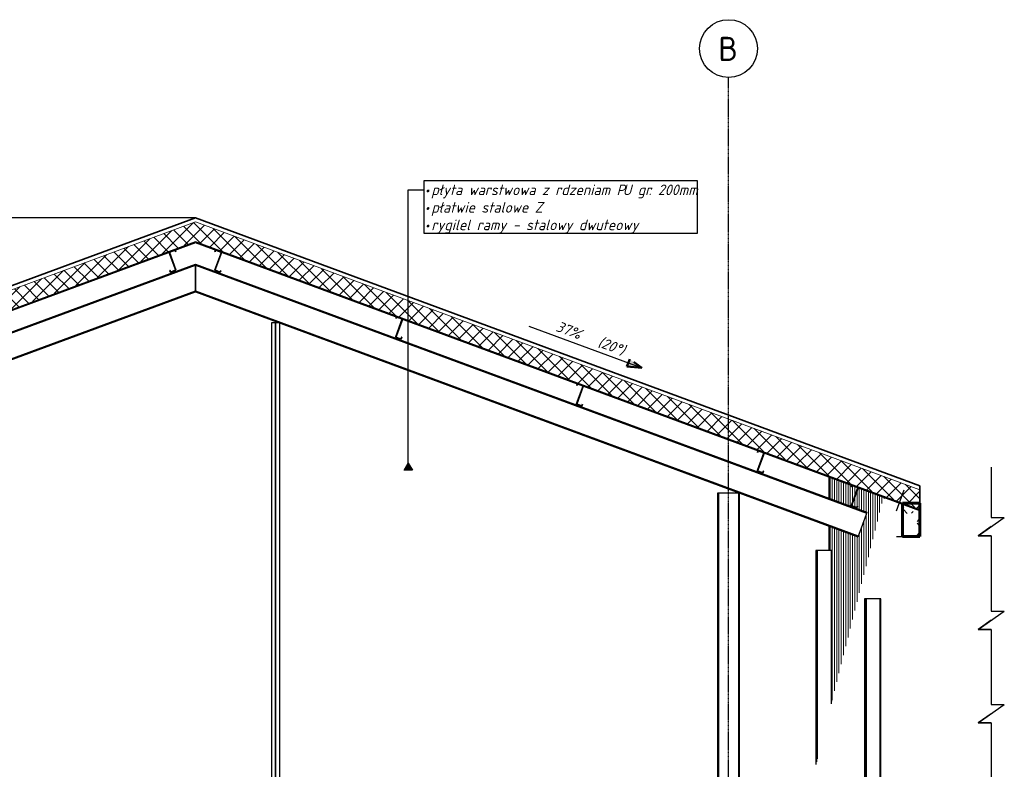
# Model space of a CAD drawing. Header units: millimetres. Extents: x -23034 to 4305, y -2041 to 12509.
# Tile 10 of 10: x -5907 to 4305, y 4729 to 12509. Entities that reach past the tile are written whole.
import ezdxf

# ---------------------------------------------------------------- set-up
doc = ezdxf.new("R2010")
doc.units = ezdxf.units.MM
doc.linetypes.add('Linia osi', pattern=[14, 6, -3, 2, -3])
for name, color, linetype, lineweight in [('A-DETL', 90, 'Continuous', 25), ('A-DETL-GENF', 92, 'Continuous', 25), ('A-ROOF', 132, 'Continuous', 25), ('A-ROOF-PATT', 132, 'Continuous', 35), ('A-WALL', 113, 'Continuous', 25), ('A-WALL-PATT', 111, 'Continuous', 60), ('G-ANNO-DIMS', 111, 'Continuous', 20), ('G-ANNO-TEXT', 231, 'Continuous', 20), ('S-BEAM', 12, 'Continuous', 25), ('S-COLS', 52, 'Continuous', 25), ('S-GRID', 1, 'Continuous', 20), ('S-GRID-IDEN', 1, 'Continuous', 25)]:
    doc.layers.add(name, color=color, linetype=linetype, lineweight=lineweight)
doc.styles.add('GOST Common', font='GOST_Common.ttf', dxfattribs={"height": 250})
doc.styles.add('GOST Common_I', font='GOST_Common Italic.ttf', dxfattribs={"height": 110})
pattern_1 = [(45, (-3397.42, 5171.7), (-70.7107, 70.7107), []), (135, (-3397.42, 5171.7), (-70.7107, -70.7107), [])]
pattern_2 = [(45, (-3397.42, 5171.7), (-125.7236, 125.7236), []), (45, (-3397.42, 5362.2), (-125.7236, 125.7236), [])]

# ---------------------------------------------------------------- blocks, each defined once
blk = doc.blocks.new('Słup IPE - IPE160-1946322-C')
at = {"layer": 'S-COLS', "lineweight": 20}
for p, q in [((-3257, 0), (-3257, 9363)), ((-3252, 9363), (-3252, 0))]:
    blk.add_line(p, q, dxfattribs=at)
blk = doc.blocks.new('Słup IPE - IPE160-1946388-C')
at = {"layer": 'S-COLS'}
for p, q in [((2856, 6500), (2856, 0)), ((2864, 6500), (2856, 6500)), ((2864, 6500), (2864, 0)), ((2871, 6500), (2864, 6500)), ((2871, 6500), (2871, 0)), ((2876, 6500), (2871, 6500)), ((3003, 6500), (2876, 6500)), ((3013, 6500), (3003, 6500)), ((3015, 6500), (3013, 6500)), ((3015, 6500), (3015, 0)), ((3023, 6500), (3015, 6500)), ((3023, 0), (3023, 6500))]:
    blk.add_line(p, q, dxfattribs=at)
blk = doc.blocks.new('Słup IPE - IPE160-1946387-C')
at = {"layer": 'S-COLS'}
for p, q in [((2350, 7000), (2350, 4778)), ((2357, 7000), (2350, 7000)), ((2357, 7000), (2357, 4808)), ((2365, 7000), (2357, 7000)), ((2365, 7000), (2365, 4838)), ((2370, 7000), (2365, 7000)), ((2497, 7000), (2370, 7000)), ((2507, 7000), (2497, 7000)), ((2509, 7000), (2507, 7000)), ((2509, 7000), (2509, 5408)), ((2517, 7000), (2509, 7000)), ((2517, 5437), (2517, 7000)), ((2350, 4559), (2350, 200)), ((2357, 4590), (2357, 0)), ((2365, 4590), (2365, 200)), ((2509, 4590), (2509, 0)), ((2517, 0), (2517, 4590))]:
    blk.add_line(p, q, dxfattribs=at)
blk = doc.blocks.new('Cienkościenne - Zetowniki - 202 Z 14-1946224-C')
at = {"layer": 'S-BEAM', "lineweight": 20}
h = blk.add_hatch(dxfattribs=at)
h.set_pattern_fill('FP_14', color=256, style=0, pattern_type=2)
h.set_pattern_definition(pattern_2)
h.paths.add_polyline_path([(-4339, 9888), (-4289, 9907), (-4287, 9908), (-4287, 9911), (-4355, 10094), (-4355, 10096), (-4354, 10097), (-4298, 10117), (-4297, 10117), (-4295, 10116), (-4290, 10101), (-4289, 10102), (-4294, 10117), (-4297, 10118), (-4299, 10119), (-4355, 10097), (-4356, 10096), (-4356, 10094), (-4289, 9910), (-4289, 9909), (-4290, 9908), (-4340, 9889), (-4341, 9889), (-4342, 9891), (-4348, 9907), (-4350, 9907), (-4344, 9890), (-4341, 9888), (-4340, 9888)], flags=0)
at = {"layer": 'S-BEAM', "lineweight": 35}
for p, q in [((-4299, 10119), (-4354, 10098)), ((-4354, 10097), (-4298, 10117)), ((-4295, 10116), (-4290, 10101)), ((-4289, 10102), (-4294, 10117)), ((-4356, 10094), (-4289, 9910)), ((-4287, 9911), (-4355, 10094)), ((-4290, 10101), (-4289, 10102)), ((-4348, 9907), (-4350, 9907)), ((-4350, 9907), (-4344, 9890)), ((-4342, 9891), (-4348, 9907)), ((-4290, 9908), (-4340, 9889)), ((-4339, 9888), (-4289, 9907))]:
    blk.add_line(p, q, dxfattribs=at)
for centre, radius, start, end in [((-4297, 10115), 3.4, 20.3045, 110.3045), ((-4297, 10115), 2, 20.3045, 110.3045), ((-4353, 10095), 3.4, 110.3045, 200.3045), ((-4353, 10095), 2, 110.3045, 200.3045), ((-4291, 9910), 2, 290.3045, 20.3045), ((-4291, 9910), 3.4, 290.3045, 20.3045), ((-4340, 9891), 3.4, 200.3045, 290.3045), ((-4340, 9891), 2, 200.3045, 290.3045)]:
    blk.add_arc(centre, radius, start, end, dxfattribs=at)
blk = doc.blocks.new('Cienkościenne - Zetowniki - 202 Z 14-1946225-C')
at = {"layer": 'S-BEAM', "lineweight": 20}
h = blk.add_hatch(dxfattribs=at)
h.set_pattern_fill('FP_14', color=256, style=0, pattern_type=2)
h.set_pattern_definition(pattern_2)
h.paths.add_polyline_path([(-3831, 9888), (-3828, 9889), (-3827, 9890), (-3821, 9907), (-3822, 9907), (-3828, 9890), (-3829, 9889), (-3831, 9889), (-3881, 9908), (-3882, 9909), (-3882, 9910), (-3814, 10094), (-3814, 10096), (-3816, 10098), (-3872, 10119), (-3875, 10118), (-3876, 10117), (-3882, 10102), (-3880, 10102), (-3874, 10117), (-3874, 10117), (-3872, 10117), (-3816, 10096), (-3815, 10096), (-3815, 10094), (-3883, 9910), (-3883, 9908), (-3881, 9907), (-3835, 9889)], flags=0)
at = {"layer": 'S-BEAM', "lineweight": 35}
for p, q in [((-3876, 10117), (-3882, 10102)), ((-3880, 10101), (-3875, 10116)), ((-3816, 10098), (-3872, 10119)), ((-3872, 10117), (-3816, 10097)), ((-3815, 10094), (-3883, 9911)), ((-3882, 10102), (-3880, 10101)), ((-3882, 9910), (-3814, 10094)), ((-3881, 9907), (-3831, 9888)), ((-3831, 9889), (-3880, 9908)), ((-3822, 9907), (-3828, 9891)), ((-3827, 9890), (-3821, 9907)), ((-3821, 9907), (-3822, 9907))]:
    blk.add_line(p, q, dxfattribs=at)
for centre, radius, start, end in [((-3873, 10115), 3.4, 69.6955, 159.6955), ((-3873, 10115), 2, 69.6955, 159.6955), ((-3817, 10095), 3.4, 339.6955, 69.6955), ((-3817, 10095), 2, 339.6955, 69.6955), ((-3880, 9910), 3.4, 159.6955, 249.6955), ((-3880, 9910), 2, 159.6955, 249.6955), ((-3830, 9891), 2, 249.6955, 339.6955), ((-3830, 9891), 3.4, 249.6955, 339.6955)]:
    blk.add_arc(centre, radius, start, end, dxfattribs=at)
blk = doc.blocks.new('Cienkościenne - Zetowniki - 202 Z 14-V8-C')
at = {"layer": 'S-BEAM', "lineweight": 20}
h = blk.add_hatch(dxfattribs=at)
h.set_pattern_fill('FP_14', color=256, style=0, pattern_type=2)
h.set_pattern_definition(pattern_2)
h.paths.add_polyline_path([(1796, 7806), (1799, 7806), (1801, 7809), (1807, 7825), (1805, 7825), (1799, 7808), (1798, 7807), (1797, 7807), (1746, 7826), (1746, 7827), (1745, 7828), (1813, 8012), (1813, 8014), (1811, 8016), (1755, 8036), (1752, 8036), (1751, 8034), (1746, 8020), (1747, 8019), (1753, 8034), (1753, 8035), (1755, 8035), (1811, 8014), (1812, 8013), (1812, 8012), (1744, 7828), (1744, 7826), (1746, 7825), (1751, 7823)], flags=0)
at = {"layer": 'S-BEAM', "lineweight": 35}
for p, q in [((1812, 8012), (1744, 7829)), ((1745, 7828), (1813, 8011)), ((1751, 8034), (1746, 8020)), ((1746, 8020), (1747, 8019)), ((1747, 8019), (1752, 8034)), ((1811, 8016), (1755, 8037)), ((1755, 8035), (1811, 8015)), ((1746, 7825), (1796, 7806)), ((1797, 7807), (1747, 7826)), ((1805, 7825), (1799, 7809)), ((1800, 7808), (1807, 7825)), ((1807, 7825), (1805, 7825))]:
    blk.add_line(p, q, dxfattribs=at)
for centre, radius, start, end in [((1754, 8033), 3.4, 69.6955, 159.6955), ((1754, 8033), 2, 69.6955, 159.6955), ((1810, 8013), 3.4, 339.6955, 69.6955), ((1810, 8013), 2, 339.6955, 69.6955), ((1747, 7828), 3.4, 159.6955, 249.6955), ((1747, 7828), 2, 159.6955, 249.6955), ((1797, 7809), 3.4, 249.6955, 339.6955), ((1797, 7809), 2, 249.6955, 339.6955)]:
    blk.add_arc(centre, radius, start, end, dxfattribs=at)
blk = doc.blocks.new('Cienkościenne - Zetowniki - 202 Z 14-V9-C')
at = {"layer": 'S-BEAM', "lineweight": 20}
h = blk.add_hatch(dxfattribs=at)
h.set_pattern_fill('FP_14', color=256, style=0, pattern_type=2)
h.set_pattern_definition(pattern_2)
h.paths.add_polyline_path([(-80, 8500), (-77, 8500), (-75, 8502), (-69, 8519), (-71, 8519), (-77, 8502), (-78, 8501), (-80, 8502), (-130, 8520), (-130, 8521), (-130, 8522), (-63, 8706), (-63, 8708), (-64, 8710), (-121, 8731), (-123, 8730), (-125, 8728), (-130, 8714), (-129, 8713), (-123, 8729), (-122, 8729), (-121, 8729), (-64, 8708), (-64, 8707), (-64, 8706), (-132, 8522), (-131, 8520), (-130, 8519), (-80, 8500)], flags=0)
at = {"layer": 'S-BEAM', "lineweight": 35}
for p, q in [((-64, 8706), (-132, 8523)), ((-125, 8729), (-130, 8714)), ((-130, 8714), (-129, 8713)), ((-130, 8522), (-62, 8705)), ((-129, 8713), (-123, 8728)), ((-121, 8729), (-65, 8709)), ((-64, 8710), (-120, 8731)), ((-130, 8519), (-80, 8500)), ((-79, 8501), (-129, 8520)), ((-70, 8519), (-77, 8503)), ((-75, 8502), (-69, 8519)), ((-69, 8519), (-70, 8519))]:
    blk.add_line(p, q, dxfattribs=at)
for centre, radius, start, end in [((-122, 8727), 3.4, 69.6955, 159.6955), ((-122, 8727), 2, 69.6955, 159.6955), ((-66, 8707), 2, 339.6955, 69.6955), ((-66, 8707), 3.4, 339.6955, 69.6955), ((-128, 8522), 3.4, 159.6955, 249.6955), ((-128, 8522), 2, 159.6955, 249.6955), ((-78, 8503), 3.4, 249.6955, 339.6955), ((-78, 8503), 2, 249.6955, 339.6955)]:
    blk.add_arc(centre, radius, start, end, dxfattribs=at)
blk = doc.blocks.new('Cienkościenne - Zetowniki - 202 Z 14-V10-C')
at = {"layer": 'S-BEAM', "lineweight": 20}
h = blk.add_hatch(dxfattribs=at)
h.set_pattern_fill('FP_14', color=256, style=0, pattern_type=2)
h.set_pattern_definition(pattern_2)
h.paths.add_polyline_path([(-1955, 9194), (-1953, 9194), (-1951, 9197), (-1945, 9213), (-1946, 9213), (-1953, 9196), (-1953, 9195), (-1955, 9195), (-2005, 9214), (-2006, 9215), (-2006, 9216), (-1938, 9400), (-1938, 9402), (-1940, 9404), (-1997, 9425), (-1999, 9424), (-2001, 9422), (-2006, 9408), (-2005, 9407), (-1999, 9423), (-1998, 9423), (-1997, 9423), (-1940, 9402), (-1940, 9402), (-1940, 9400), (-2007, 9216), (-2007, 9214), (-2005, 9213)], flags=0)
at = {"layer": 'S-BEAM', "lineweight": 35}
for p, q in [((-1940, 9400), (-2007, 9217)), ((-2000, 9423), (-2006, 9408)), ((-2006, 9408), (-2005, 9407)), ((-2006, 9216), (-1938, 9399)), ((-2005, 9407), (-1999, 9422)), ((-1997, 9423), (-1941, 9403)), ((-1940, 9404), (-1996, 9425)), ((-1955, 9195), (-2005, 9214)), ((-2005, 9213), (-1955, 9194)), ((-1946, 9213), (-1952, 9197)), ((-1951, 9196), (-1945, 9213)), ((-1945, 9213), (-1946, 9213))]:
    blk.add_line(p, q, dxfattribs=at)
for centre, radius, start, end in [((-1997, 9421), 3.4, 69.6955, 159.6955), ((-1997, 9421), 2, 69.6955, 159.6955), ((-1941, 9401), 2, 339.6955, 69.6955), ((-1941, 9401), 3.4, 339.6955, 69.6955), ((-2004, 9216), 3.4, 159.6955, 249.6955), ((-2004, 9216), 2, 159.6955, 249.6955), ((-1954, 9197), 2, 249.6955, 339.6955), ((-1954, 9197), 3.4, 249.6955, 339.6955)]:
    blk.add_arc(centre, radius, start, end, dxfattribs=at)
blk = doc.blocks.new('Cienkościenne - Zetowniki - 202 Z 14-1947883-C')
at = {"layer": 'S-BEAM', "lineweight": 20}
h = blk.add_hatch(dxfattribs=at)
h.set_pattern_fill('FP_14', color=256, style=0, pattern_type=2)
h.set_pattern_definition(pattern_2)
h.paths.add_polyline_path([(2771, 7445), (2774, 7445), (2776, 7447), (2782, 7464), (2780, 7464), (2774, 7447), (2773, 7447), (2772, 7446), (2722, 7465), (2721, 7466), (2721, 7467), (2789, 7651), (2789, 7653), (2787, 7655), (2730, 7676), (2728, 7676), (2726, 7673), (2721, 7659), (2722, 7659), (2728, 7674), (2729, 7674), (2730, 7674), (2787, 7653), (2787, 7653), (2787, 7651), (2720, 7467), (2720, 7465), (2722, 7464)], flags=0)
at = {"layer": 'S-BEAM', "lineweight": 35}
for p, q in [((2726, 7674), (2721, 7659)), ((2722, 7658), (2728, 7673)), ((2730, 7674), (2786, 7654)), ((2787, 7655), (2731, 7676)), ((2787, 7651), (2720, 7468)), ((2721, 7659), (2722, 7658)), ((2721, 7467), (2789, 7651)), ((2772, 7446), (2722, 7465)), ((2722, 7464), (2771, 7445)), ((2781, 7464), (2775, 7448)), ((2776, 7447), (2782, 7464)), ((2782, 7464), (2781, 7464))]:
    blk.add_line(p, q, dxfattribs=at)
for centre, radius, start, end in [((2730, 7672), 3.4, 69.6955, 159.6955), ((2730, 7672), 2, 69.6955, 159.6955), ((2785, 7652), 2, 339.6955, 69.6955), ((2785, 7652), 3.4, 339.6955, 69.6955), ((2723, 7467), 3.4, 159.6955, 249.6955), ((2723, 7467), 2, 159.6955, 249.6955), ((2773, 7448), 3.4, 249.6955, 339.6955), ((2773, 7448), 2, 249.6955, 339.6955)]:
    blk.add_arc(centre, radius, start, end, dxfattribs=at)
blk = doc.blocks.new('Maskowanie ciągłe - ZigZak-1947365-C')
at = {"layer": 'A-DETL-GENF'}
for p, q in [((4170, 7864), (4170, 7343)), ((4035, 7153), (4305, 7343)), ((4170, 7343), (4305, 7343)), ((4170, 7248), (4035, 7153)), ((4035, 7153), (4170, 7153)), ((4170, 7153), (4035, 7153)), ((4170, 7153), (4170, 6634)), ((4170, 6893), (4170, 6372)), ((4035, 6182), (4305, 6372)), ((4170, 6372), (4305, 6372)), ((4170, 6277), (4035, 6182)), ((4035, 6182), (4170, 6182)), ((4170, 6182), (4035, 6182)), ((4170, 6182), (4170, 5663)), ((4170, 5922), (4170, 5401)), ((4035, 5211), (4305, 5401)), ((4170, 5401), (4305, 5401)), ((4170, 5306), (4035, 5211)), ((4035, 5211), (4170, 5211)), ((4170, 5211), (4035, 5211)), ((4170, 5211), (4170, 4692)), ((4170, 4951), (4170, 4429)), ((4035, 4239), (4305, 4429)), ((4170, 4429), (4305, 4429)), ((4170, 4334), (4035, 4239)), ((4035, 4239), (4170, 4239)), ((4170, 4239), (4035, 4239)), ((4170, 4239), (4170, 3721)), ((4170, 3979), (4170, 3458)), ((4035, 3268), (4305, 3458)), ((4170, 3458), (4305, 3458)), ((4170, 3363), (4035, 3268)), ((4035, 3268), (4170, 3268)), ((4170, 3268), (4035, 3268)), ((4170, 3268), (4170, 2749)), ((4170, 3008), (4170, 2487)), ((4035, 2297), (4305, 2487)), ((4170, 2487), (4305, 2487)), ((4170, 2392), (4035, 2297)), ((4035, 2297), (4170, 2297)), ((4170, 2297), (4035, 2297)), ((4170, 2297), (4170, 1778)), ((4170, 2037), (4170, 1516)), ((4035, 1326), (4305, 1516)), ((4170, 1516), (4305, 1516)), ((4170, 1421), (4035, 1326)), ((4035, 1326), (4170, 1326)), ((4170, 1326), (4035, 1326)), ((4170, 1326), (4170, 807)), ((4170, 1066), (4170, 544)), ((4035, 354), (4305, 544)), ((4170, 544), (4305, 544)), ((4170, 449), (4035, 354)), ((4035, 354), (4170, 354)), ((4170, 354), (4035, 354)), ((4170, 354), (4170, -164)), ((4170, 94), (4170, -427)), ((4035, -617), (4305, -427)), ((4170, -427), (4305, -427)), ((4170, -522), (4035, -617)), ((4035, -617), (4170, -617)), ((4170, -617), (4035, -617)), ((4170, -617), (4170, -1136))]:
    blk.add_line(p, q, dxfattribs=at)
blk = doc.blocks.new('Siatka - Oś 6mm-1781598-C')
at = {"layer": 'S-GRID-IDEN'}
blk.add_circle((1445, 12209), 300, dxfattribs=at)

msp = doc.modelspace()

# ---------------------------------------------------------------- hatches: boundary and pattern name
at = {"layer": 'A-ROOF-PATT', "lineweight": 20}
h = msp.add_hatch(dxfattribs=at)
h.set_pattern_fill('FP_9', color=256, style=0, pattern_type=2)
h.set_pattern_definition(pattern_1)
h.paths.add_polyline_path([(-18035.2, 5046.7), (-4085.2, 10208.2), (3430.1, 7427.5), (3430.1, 7630.1), (-4085.2, 10410.8), (-18035.2, 5249.3), (-18035.2, 5158)], flags=0)
at = {"layer": 'A-WALL-PATT', "lineweight": 20}
h = msp.add_hatch(dxfattribs=at)
h.set_pattern_fill('FP_10', color=256, style=0, pattern_type=2)
h.set_pattern_definition([(90, (2496.834, 0), (-23.433, 1e-15), [])])
h.paths.add_polyline_path([(2516.7, 5437.3), (3048.4, 7536.1), (3102.7, 7538), (2787.3, 7654.3), (2788.5, 7652.6), (2788.6, 7650.6), (2720.9, 7467.5), (2720.9, 7466), (2722.1, 7464.9), (2772, 7446.5), (2773.5, 7446.5), (2774.5, 7447.6), (2780.6, 7464.2), (2781.9, 7463.7), (2775.2, 7446.5), (2773.5, 7445.2), (2771.5, 7445.2), (2720.9, 7464.3), (2719.6, 7466), (2719.6, 7468), (2787.3, 7651.1), (2787.2, 7652.6), (2786.1, 7653.6), (2730.2, 7674.3), (2728.7, 7674.2), (2727.5, 7672.8), (2722.2, 7658.5), (2720.9, 7659), (2727, 7674.3), (2728.7, 7675.5), (2730.2, 7675.8), (2496.8, 7762.2), (2496.8, 7538.2), (2879.7, 7396.6), (2786, 7143.3), (2496.8, 7250.3), (2496.8, 7000), (2516.7, 7000), (2516.7, 5933)], flags=0)
h = msp.add_hatch(dxfattribs=at)
h.set_pattern_fill('FP_9', color=256, style=0, pattern_type=2)
h.set_pattern_definition(pattern_1)
h.paths.add_polyline_path([(3404.1, 7144.4), (3420, 7144.4), (3420, 7389), (3399.9, 7388.3), (3399.9, 7144.4), (3401.3, 7144.4)], flags=0)
h.paths.add_polyline_path([(3259.3, 7383.5), (3399.9, 7388.3), (3259.3, 7447.4), (3259.3, 7388.3)], flags=0)
at = {"layer": 'G-ANNO-TEXT', "lineweight": 25}
msp.add_hatch(color=10, dxfattribs=at).paths.add_polyline_path([(-1920.1, 7832.8), (-1876.8, 7907.8), (-1833.5, 7832.8)], flags=0)

# ---------------------------------------------------------------- linework, layer by layer
at = {"layer": 'A-DETL'}
msp.add_line((3261.8, 7625), (3182, 7409.3), dxfattribs=at)
at = {"layer": 'A-ROOF', "lineweight": 35}
for p, q in [((-4085.2, 10453.4), (-18035.2, 5291.9)), ((3430.1, 7672.8), (-4085.2, 10453.4)), ((-17655.2, 5176.6), (-4085.2, 10197.5)), ((-4085.2, 10197.5), (3430.1, 7416.9)), ((3430.1, 7492.4), (3430.1, 7672.8))]:
    msp.add_line(p, q, dxfattribs=at)
at = {"layer": 'A-ROOF', "lineweight": 20}
for p, q in [((-18035.2, 5249.3), (-4085.2, 10410.8)), ((-4085.2, 10410.8), (3430.1, 7630.1)), ((-17665.2, 5183.6), (-4085.2, 10208.2)), ((-4085.2, 10208.2), (3430.1, 7427.5))]:
    msp.add_line(p, q, dxfattribs=at)
at = {"layer": 'A-WALL'}
for p, q in [((2489.8, 7540.8), (2489.8, 7764.7)), ((2496.8, 7762.2), (2496.8, 7538.2)), ((2489.8, 7000), (2489.8, 7252.9)), ((2496.8, 7250.3), (2496.8, 7000)), ((3188.8, 7144.4), (3249.3, 7144.4))]:
    msp.add_line(p, q, dxfattribs=at)
at = {"layer": 'A-WALL', "lineweight": 60}
for p, q in [((3249.3, 7493), (3249.3, 7383.1)), ((3430.1, 7492.4), (3249.3, 7493)), ((3430.1, 7389.4), (3430.1, 7492.4)), ((3249.3, 7383.1), (3249.3, 7144.4)), ((3430.1, 7144.4), (3430.1, 7389.4)), ((3249.3, 7144.4), (3430.1, 7144.4))]:
    msp.add_line(p, q, dxfattribs=at)
at = {"layer": 'A-WALL', "lineweight": 20}
for p, q in [((3259.3, 7492.9), (3259.3, 7383.5)), ((3420, 7492.4), (3420, 7389)), ((3259.3, 7383.5), (3259.3, 7144.4)), ((3420, 7389), (3420, 7144.4))]:
    msp.add_line(p, q, dxfattribs=at)
at = {"layer": 'G-ANNO-DIMS', "lineweight": 25}
msp.add_line((-4085.2, 10453.4), (-19992.7, 10453.4), dxfattribs=at)
at = {"layer": 'G-ANNO-DIMS', "lineweight": 50}
for p, q in [((391.8, 8910.3), (546.4, 8895.9)), ((546.4, 8895.9), (419.7, 8985.7))]:
    msp.add_line(p, q, dxfattribs=at)
at = {"layer": 'G-ANNO-TEXT', "color": 10, "lineweight": 25}
for p, q in [((-1876.8, 10743.3), (-1711.8, 10743.3)), ((-1876.8, 7832.8), (-1876.8, 10743.3)), ((-1920.1, 7832.8), (-1876.8, 7907.8)), ((-1876.8, 7907.8), (-1833.5, 7832.8)), ((-1833.5, 7832.8), (-1920.1, 7832.8))]:
    msp.add_line(p, q, dxfattribs=at)
at = {"layer": 'G-ANNO-TEXT', "color": 10, "lineweight": 25, "flags": 128}
msp.add_lwpolyline([(-1711.8, 10838.7), (1119.4, 10838.7), (1119.4, 10289.5), (-1711.8, 10289.5)], close=True, dxfattribs=at)
at = {"layer": 'S-BEAM'}
for p, q in [((-17551.9, 4990.9), (-4085.2, 9973.6)), ((-17548.3, 4981.4), (-4085.2, 9962.7)), ((-4085.2, 9962.7), (-4085.2, 9973.6)), ((-4085.2, 9973.6), (2879.7, 7396.6)), ((-4085.2, 9973.6), (-4085.2, 9962.7)), ((-4085.2, 9962.7), (2876.2, 7387)), ((-4085.2, 9712.6), (-4085.2, 9946.7)), ((-4085.2, 9946.7), (-4085.2, 9712.6)), ((-17425.2, 4760.8), (-4085.2, 9696.6)), ((-17425.2, 4749.9), (-4085.2, 9685.7)), ((-4085.2, 9685.7), (-4085.2, 9696.6)), ((-4085.2, 9696.6), (2789.6, 7152.9)), ((-4085.2, 9696.6), (-4085.2, 9685.7)), ((-4085.2, 9685.7), (2786, 7143.3)), ((2871, 7372.9), (2794.8, 7167)), ((2876.2, 7387), (2871, 7372.9)), ((2879.7, 7396.6), (2876.2, 7387)), ((2789.6, 7152.9), (2786, 7143.3)), ((2794.8, 7167), (2789.6, 7152.9))]:
    msp.add_line(p, q, dxfattribs=at)
at = {"layer": 'S-BEAM', "flags": 128}
for points in [[(-4085.2, 9946.7), (-4085.2, 9958), (-4085.2, 9962.7)], [(-4085.2, 9962.7), (-4085.2, 9958), (-4085.2, 9946.7)], [(-4085.2, 9696.6), (-4085.2, 9701.3), (-4085.2, 9712.6)], [(-4085.2, 9712.6), (-4085.2, 9701.3), (-4085.2, 9696.6)]]:
    msp.add_lwpolyline(points, dxfattribs=at)
at = {"layer": 'S-COLS'}
for p, q in [((-3295.2, 9363.1), (-3295.2, 0)), ((-3213.2, 9363.1), (-3295.2, 9363.1)), ((-3213.2, 9363.1), (-3213.2, 0)), ((1329.8, 7597), (1329.8, 0)), ((1341.8, 7597), (1329.8, 7597)), ((1341.8, 7597), (1341.8, 0)), ((1362.8, 7597), (1341.8, 7597)), ((1526.8, 7597), (1362.8, 7597)), ((1547.8, 7597), (1526.8, 7597)), ((1547.8, 7597), (1547.8, 0)), ((1559.8, 7597), (1547.8, 7597)), ((1559.8, 0), (1559.8, 7597))]:
    msp.add_line(p, q, dxfattribs=at)
at = {"layer": 'S-GRID', "linetype": 'Linia osi', "lineweight": 25}
msp.add_line((1444.8, -1804.8), (1444.8, 11909.8), dxfattribs=at)

# ---------------------------------------------------------------- block references
at = {"layer": 'A-DETL-GENF'}
msp.add_blockref('Maskowanie ciągłe - ZigZak-1947365-C', (0, 0), dxfattribs=at)
at = {"layer": 'S-BEAM'}
for name in ['Cienkościenne - Zetowniki - 202 Z 14-1946224-C', 'Cienkościenne - Zetowniki - 202 Z 14-1946225-C', 'Cienkościenne - Zetowniki - 202 Z 14-V10-C', 'Cienkościenne - Zetowniki - 202 Z 14-V9-C', 'Cienkościenne - Zetowniki - 202 Z 14-V8-C', 'Cienkościenne - Zetowniki - 202 Z 14-1947883-C']:
    msp.add_blockref(name, (0, 0), dxfattribs=at)
at = {"layer": 'S-COLS', "lineweight": 20}
msp.add_blockref('Słup IPE - IPE160-1946322-C', (0, 0), dxfattribs=at)
at = {"layer": 'S-COLS'}
for name in ['Słup IPE - IPE160-1946387-C', 'Słup IPE - IPE160-1946388-C']:
    msp.add_blockref(name, (0, 0), dxfattribs=at)
at = {"layer": 'S-GRID-IDEN'}
msp.add_blockref('Siatka - Oś 6mm-1781598-C', (0, 0), dxfattribs=at)

# ---------------------------------------------------------------- texts
at = {"layer": 'G-ANNO-TEXT', "color": 7, "lineweight": 25, "char_height": 110, "attachment_point": 1, "style": 'GOST Common_I'}
for s, insert, width in [('\\fGOST Common|b0|i1|c238|p34|;•', (-1710.2, 10798.3), 88.173), ('\\fGOST Common|b0|i1|c238|p34|;p', (-1637.4, 10798.3), 92.194), ('łyta warstwowa z rdzeniam P', (-1561.3, 10798.3), 2312.868), ('\\fGOST Common|b0|i1|c238|p34|;U', (347, 10798.3), 108.228), (' gr', (436.3, 10798.3), 216.456), ('. 200mm', (614.9, 10798.3), 605.274), ('łatwie stalowe Z', (-1561.3, 10616.4), 1322.784), ('\\fGOST Common|b0|i1|c238|p34|;•', (-1710.2, 10616.4), 88.173), ('\\fGOST Common|b0|i1|c238|p34|;p', (-1637.4, 10616.4), 92.194), ('rygilel ramy - stalowy dwuteowy', (-1637.4, 10434.5), 2557.383), ('\\fGOST Common|b0|i1|c238|p34|;•', (-1710.2, 10434.5), 88.173)]:
    msp.add_mtext(s, dxfattribs=dict(at, insert=insert, width=width))
at = {"layer": 'S-GRID-IDEN', "lineweight": 20, "insert": (1339.4, 12331.5), "char_height": 250, "width": 248.523, "attachment_point": 1, "style": 'GOST Common'}
msp.add_mtext('\\fGOST Common|b0|i0|c238|p34|;B', dxfattribs=at)

# ---------------------------------------------------------------- next in the draw order: texts
at = {"layer": 'G-ANNO-DIMS', "lineweight": 25, "insert": (-317.7, 9384.9), "char_height": 110, "width": 852.272, "attachment_point": 1, "rotation": 339.69553, "line_spacing_factor": 1.022761, "style": 'GOST Common_I', "bg_fill": 3, "box_fill_scale": 1.25, "bg_fill_color": 256, "bg_fill_true_color": 13158600, "bg_fill_transparency": 0}
msp.add_mtext('37%   (20°)', dxfattribs=at)

# ---------------------------------------------------------------- next in the draw order: hatches: boundary and pattern name
at = {"layer": 'G-ANNO-DIMS', "lineweight": 50}
msp.add_hatch(color=256, dxfattribs=at).paths.add_polyline_path([(546.4, 8895.9), (419.7, 8985.7), (391.8, 8910.3)], flags=0)

# ---------------------------------------------------------------- next in the draw order: linework, layer by layer
at = {"layer": 'G-ANNO-DIMS', "lineweight": 25}
msp.add_line((-625.9, 9329.7), (546.4, 8895.9), dxfattribs=at)
at = {"layer": 'G-ANNO-DIMS', "lineweight": 50}
msp.add_line((419.7, 8985.7), (391.8, 8910.3), dxfattribs=at)

doc.saveas('drawing.dxf')
